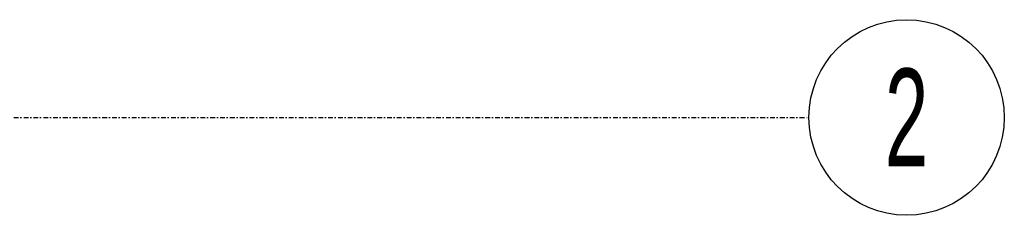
# Model space of a CAD drawing. Header units: centimetres. Extents: x 0 to 55409, y -2708 to 14680.
# Tile 196 of 215: x 52711 to 52975, y 4494 to 4547. Entities that reach past the tile are written whole.
import ezdxf
from ezdxf.enums import TextEntityAlignment as Align

# ---------------------------------------------------------------- set-up
doc = ezdxf.new("R2010")
doc.units = ezdxf.units.CM
doc.header["$LTSCALE"] = 0.01
doc.linetypes.add('DASHDOT2', pattern=[12.7, 6.35, -3.175, 0, -3.175])
doc.layers.add('A-Grid', color=191, linetype='DASHDOT2')
doc.styles.add('BA_ARIAL_0.5', font='IC-Romans.shx', dxfattribs={"width": 0.5})

# ---------------------------------------------------------------- blocks, each defined once
blk = doc.blocks.new('BA_Axis_Mark')
at = {"linetype": 'Continuous'}
blk.add_circle((0, 0), 37.5, dxfattribs=at)
at = {"linetype": 'Continuous', "style": 'BA_ARIAL_0.5', "width": 0.6}
blk.add_attdef('AXIS_NUMBER', text='', height=37.5, dxfattribs=at).set_placement((0, 0), align=Align.MIDDLE_CENTER)
blk = doc.blocks.new('A$7E8814A102C37C')
at = {"layer": 'A-Grid', "ltscale": 20}
blk.add_line((-367, -1667), (3350, -1667), dxfattribs=at)
at = {"layer": 'A-Grid', "xscale": 0.7000000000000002, "yscale": 0.7000000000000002, "zscale": 0.7000000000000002, "rotation": 360}
blk.add_blockref('BA_Axis_Mark', (3376.25, -1667), dxfattribs=at).add_auto_attribs({'AXIS_NUMBER': '2'})

msp = doc.modelspace()

# ---------------------------------------------------------------- block references
at = {"layer": 'A-Grid', "lineweight": -3}
msp.add_blockref('A$7E8814A102C37C', (49572.82, 6187.604), dxfattribs=at)

doc.saveas('drawing.dxf')
